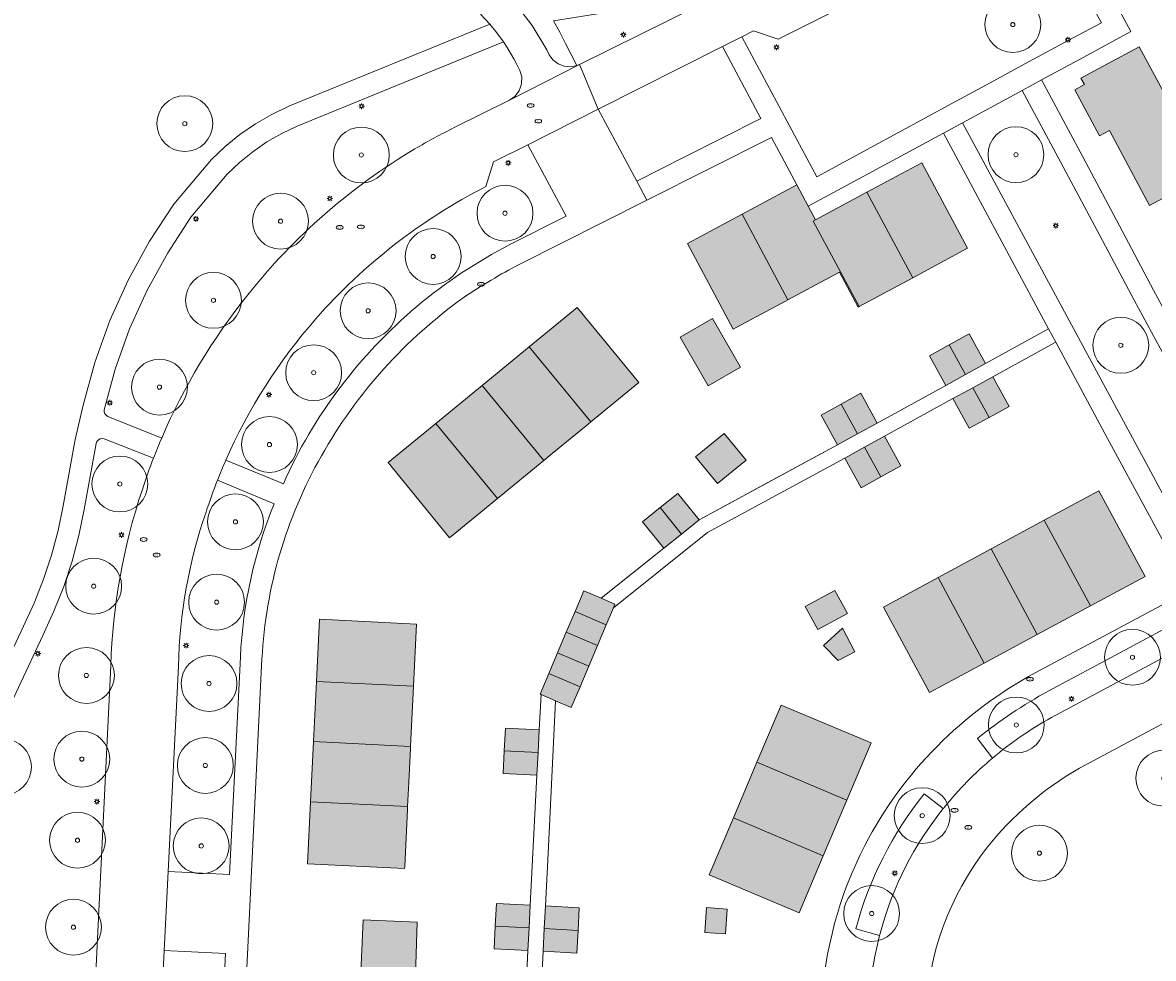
# Model space of a CAD drawing. Header units: metres. Extents: x 187482 to 189800, y 333582 to 335019.
# Tile 21 of 256: x 187670 to 187771, y 333867 to 333951. Entities that reach past the tile are written whole.
import ezdxf
from ezdxf.enums import TextEntityAlignment as Align

# ---------------------------------------------------------------- set-up
doc = ezdxf.new("R2010")
doc.units = ezdxf.units.M
doc.layers.get('0').update_dxf_attribs({"color": 252, "lineweight": 18})
for name, color, linetype, lineweight in [('B-WE-GR-BOOM-S', 252, 'Continuous', 18), ('B-WE-GR-GROENVOORZIENING-GV', 252, 'Continuous', 18), ('B-WE-IE-MEUBILAIR-S', 252, 'Continuous', 18), ('B-WE-IE-TERREINAFSCHEIDING_KUNSTMATIG_HEKWERK-G', 252, 'IE-TERREINAFSCHEIDING_KUNSTMATIG-SO', 18), ('B-WE-OG-BEBOUWING-GV', 252, 'Continuous', 18), ('B-WE-OG-TERREIN_BEGROEID-GV', 252, 'Continuous', 18), ('B-WE-OG-TERREIN_ERF-GV', 252, 'Continuous', 18), ('B-WE-OG-WEG-GV', 252, 'Continuous', 18), ('B-WE-VH-GESLOTENVERHARDING_ASFALT-GV', 252, 'Continuous', 18), ('B-WE-VH-OPENVERHARDING_BETONSTRAATSTEEN-GV', 252, 'Continuous', 18), ('B-WE-VH-OPENVERHARDING_TEGEL-GV', 252, 'Continuous', 18)]:
    doc.layers.add(name, color=color, linetype=linetype, lineweight=lineweight)
doc.layers.add('B-WE-OG-BEBOUWING-V', color=7, linetype='Continuous', lineweight=18, true_color=0xf0f0f0)
doc.styles.add('NLCS-ISO', font='NLCS-ISO.ttf')
doc.linetypes.add('IE-TERREINAFSCHEIDING_KUNSTMATIG-SO', pattern='A,4,[82,NLCS.SHX,S=0.75,R=90,X=0,Y=0],4,-2', length=10)

# ---------------------------------------------------------------- blocks, each defined once
blk = doc.blocks.new('SIE-MEUBILAIR_PAAL_LICHTMAST-SO')
for points in [[(-0.62, 0), (-1, 0)], [(-0.71, 0.71), (-0.44, 0.44)], [(0, 1), (0, 0.62)], [(0.44, 0.44), (0.71, 0.71)], [(1, 0), (0.62, 0)], [(-0.71, -0.71), (-0.44, -0.44)], [(0, -0.62), (0, -1)], [(0.44, -0.44), (0.71, -0.71)]]:
    blk.add_lwpolyline(points)
blk.add_circle((0, 0), 0.5)
blk = doc.blocks.new('SIE-MEUBILAIR_PUT_RIOOLPUT-SO')
blk.add_ellipse((0, 0), major_axis=(1.25, 0), ratio=0.54)
at = {"style": 'NLCS-ISO'}
blk.add_text('ri', height=0.75, dxfattribs=at).set_placement((-0.04, 0.07), align=Align.MIDDLE_CENTER)
blk = doc.blocks.new('SIE-MEUBILAIR_PUT_BRANDKRAAN-SO')
blk.add_ellipse((0, 0), major_axis=(1.25, 0), ratio=0.54)
at = {"style": 'NLCS-ISO'}
blk.add_text('bk', height=0.75, dxfattribs=at).set_placement((0.03, 0), align=Align.MIDDLE_CENTER)
blk = doc.blocks.new('SGR-BOOM_GBKN-SO')
at = {"color": 0, "linetype": 'ByBlock', "lineweight": 18}
for radius in [2, 0.15]:
    blk.add_circle((0, 0), radius, dxfattribs=at)

msp = doc.modelspace()

# ---------------------------------------------------------------- hatches: boundary and pattern name
at = {"layer": 'B-WE-OG-BEBOUWING-V'}
h = msp.add_hatch(color=256, dxfattribs=at)
h.dxf.hatch_style = 1
h.paths.add_polyline_path([(187775.557, 333943.848), (187772.875, 333942.388), (187769.533, 333948.56), (187764.309, 333945.745), (187764.624, 333945.174), (187763.753, 333944.722), (187765.985, 333940.591), (187766.853, 333941.056), (187770.453, 333934.361), (187775.374, 333937.014), (187775.554, 333936.682), (187778.557, 333938.316)], flags=17)
h = msp.add_hatch(color=256, dxfattribs=at)
h.dxf.hatch_style = 1
h.paths.add_polyline_path([(187745.161, 333935.537), (187749.272, 333927.894), (187754.167, 333930.527), (187750.056, 333938.17)], flags=17)
h = msp.add_hatch(color=256, dxfattribs=at)
h.dxf.hatch_style = 1
h.paths.add_polyline_path([(187739.903, 333934.287), (187738.881, 333936.196), (187733.985, 333933.574), (187738.089, 333925.904), (187742.713, 333928.378), (187744.377, 333925.262), (187744.465, 333925.309), (187740.354, 333932.952), (187740.559, 333933.062)], flags=17)
h = msp.add_hatch(color=256, dxfattribs=at)
h.dxf.hatch_style = 1
h.paths.add_polyline_path([(187749.272, 333927.894), (187745.161, 333935.537), (187740.559, 333933.062), (187740.354, 333932.952), (187744.465, 333925.309)], flags=17)
h = msp.add_hatch(color=256, dxfattribs=at)
h.dxf.hatch_style = 1
h.paths.add_polyline_path([(187738.089, 333925.904), (187733.985, 333933.574), (187729.089, 333930.952), (187733.186, 333923.28), (187733.516, 333923.456), (187737.861, 333925.782)], flags=17)
h = msp.add_hatch(color=256, dxfattribs=at)
h.dxf.hatch_style = 1
h.paths.add_polyline_path([(187720.438, 333914.976), (187724.734, 333918.498), (187719.226, 333925.216), (187714.93, 333921.694)], flags=17)
h = msp.add_hatch(color=256, dxfattribs=at)
h.dxf.hatch_style = 1
h.paths.add_polyline_path([(187728.449, 333922.571), (187730.942, 333918.219), (187733.83, 333919.874), (187731.338, 333924.226)], flags=17)
h = msp.add_hatch(color=256, dxfattribs=at)
h.dxf.hatch_style = 1
h.paths.add_polyline_path([(187753.988, 333919.233), (187752.526, 333921.891), (187750.746, 333920.912), (187752.208, 333918.254)], flags=17)
h = msp.add_hatch(color=256, dxfattribs=at)
h.dxf.hatch_style = 1
h.paths.add_polyline_path([(187752.526, 333921.891), (187753.988, 333919.233), (187755.768, 333920.212), (187754.306, 333922.87)], flags=17)
h = msp.add_hatch(color=256, dxfattribs=at)
h.dxf.hatch_style = 1
h.paths.add_polyline_path([(187714.93, 333921.694), (187710.736, 333918.256), (187716.244, 333911.537), (187716.984, 333912.144), (187720.023, 333914.636), (187720.438, 333914.976)], flags=17)
h = msp.add_hatch(color=256, dxfattribs=at)
h.dxf.hatch_style = 1
h.paths.add_polyline_path([(187754.633, 333918.047), (187756.096, 333915.389), (187757.875, 333916.368), (187756.413, 333919.026)], flags=17)
h = msp.add_hatch(color=256, dxfattribs=at)
h.dxf.hatch_style = 1
h.paths.add_polyline_path([(187710.736, 333918.256), (187706.579, 333914.847), (187712.087, 333908.129), (187716.244, 333911.537)], flags=17)
h = msp.add_hatch(color=256, dxfattribs=at)
h.dxf.hatch_style = 1
h.paths.add_polyline_path([(187754.633, 333918.047), (187752.854, 333917.068), (187754.316, 333914.41), (187756.096, 333915.389)], flags=17)
h = msp.add_hatch(color=256, dxfattribs=at)
h.dxf.hatch_style = 1
h.paths.add_polyline_path([(187742.838, 333916.563), (187744.301, 333913.904), (187746.08, 333914.883), (187744.618, 333917.542)], flags=17)
h = msp.add_hatch(color=256, dxfattribs=at)
h.dxf.hatch_style = 1
h.paths.add_polyline_path([(187744.301, 333913.904), (187742.838, 333916.563), (187741.059, 333915.584), (187742.521, 333912.925)], flags=17)
h = msp.add_hatch(color=256, dxfattribs=at)
h.dxf.hatch_style = 1
h.paths.add_polyline_path([(187706.579, 333914.847), (187702.297, 333911.336), (187707.805, 333904.618), (187712.087, 333908.129)], flags=17)
h = msp.add_hatch(color=256, dxfattribs=at)
h.dxf.hatch_style = 1
h.paths.add_polyline_path([(187734.342, 333911.552), (187732.369, 333913.958), (187729.815, 333911.864), (187731.788, 333909.458)], flags=17)
h = msp.add_hatch(color=256, dxfattribs=at)
h.dxf.hatch_style = 1
h.paths.add_polyline_path([(187744.946, 333912.718), (187746.408, 333910.06), (187748.188, 333911.039), (187746.725, 333913.697)], flags=17)
h = msp.add_hatch(color=256, dxfattribs=at)
h.dxf.hatch_style = 1
h.paths.add_polyline_path([(187744.946, 333912.718), (187743.166, 333911.739), (187744.628, 333909.081), (187746.408, 333910.06)], flags=17)
h = msp.add_hatch(color=256, dxfattribs=at)
h.dxf.hatch_style = 1
h.paths.add_polyline_path([(187765.159, 333898.516), (187770.043, 333901.151), (187765.907, 333908.816), (187761.023, 333906.18)], flags=17)
h = msp.add_hatch(color=256, dxfattribs=at)
h.dxf.hatch_style = 1
h.paths.add_polyline_path([(187726.662, 333907.31), (187728.558, 333904.942), (187730.144, 333906.211), (187728.248, 333908.58)], flags=17)
h = msp.add_hatch(color=256, dxfattribs=at)
h.dxf.hatch_style = 1
h.paths.add_polyline_path([(187728.558, 333904.942), (187726.662, 333907.31), (187725.076, 333906.041), (187726.972, 333903.672)], flags=17)
h = msp.add_hatch(color=256, dxfattribs=at)
h.dxf.hatch_style = 1
h.paths.add_polyline_path([(187761.023, 333906.18), (187756.271, 333903.616), (187760.407, 333895.951), (187765.159, 333898.516)], flags=17)
h = msp.add_hatch(color=256, dxfattribs=at)
h.dxf.hatch_style = 1
h.paths.add_polyline_path([(187751.519, 333901.051), (187755.655, 333893.387), (187760.407, 333895.951), (187756.271, 333903.616)], flags=17)
h = msp.add_hatch(color=256, dxfattribs=at)
h.dxf.hatch_style = 1
h.paths.add_polyline_path([(187755.655, 333893.387), (187751.519, 333901.051), (187746.635, 333898.416), (187750.771, 333890.751)], flags=17)
h = msp.add_hatch(color=256, dxfattribs=at)
h.dxf.hatch_style = 1
h.paths.add_polyline_path([(187719.037, 333898.009), (187721.828, 333896.829), (187722.464, 333898.334), (187722.61, 333898.679), (187721.383, 333899.198), (187719.819, 333899.859)], flags=17)
h = msp.add_hatch(color=256, dxfattribs=at)
h.dxf.hatch_style = 1
h.paths.add_polyline_path([(187740.749, 333896.392), (187743.41, 333897.824), (187742.293, 333899.899), (187739.632, 333898.467)], flags=17)
h = msp.add_hatch(color=256, dxfattribs=at)
h.dxf.hatch_style = 1
h.paths.add_polyline_path([(187721.828, 333896.829), (187719.037, 333898.009), (187718.255, 333896.16), (187721.047, 333894.981)], flags=17)
h = msp.add_hatch(color=256, dxfattribs=at)
h.dxf.hatch_style = 1
h.paths.add_polyline_path([(187704.588, 333891.335), (187704.862, 333896.889), (187696.173, 333897.317), (187695.899, 333891.763)], flags=17)
h = msp.add_hatch(color=256, dxfattribs=at)
h.dxf.hatch_style = 1
h.paths.add_polyline_path([(187721.047, 333894.981), (187718.255, 333896.16), (187717.474, 333894.312), (187720.265, 333893.132)], flags=17)
h = msp.add_hatch(color=256, dxfattribs=at)
h.dxf.hatch_style = 1
h.paths.add_polyline_path([(187741.271, 333894.969), (187742.571, 333893.634), (187744.066, 333894.41), (187742.969, 333896.524)], flags=17)
h = msp.add_hatch(color=256, dxfattribs=at)
h.dxf.hatch_style = 1
h.paths.add_polyline_path([(187720.265, 333893.132), (187717.474, 333894.312), (187716.692, 333892.463), (187719.483, 333891.283)], flags=17)
h = msp.add_hatch(color=256, dxfattribs=at)
h.dxf.hatch_style = 1
h.paths.add_polyline_path([(187704.322, 333885.941), (187704.588, 333891.335), (187695.899, 333891.763), (187695.634, 333886.369)], flags=17)
h = msp.add_hatch(color=256, dxfattribs=at)
h.dxf.hatch_style = 1
h.paths.add_polyline_path([(187717.3, 333890.028), (187718.702, 333889.435), (187719.483, 333891.283), (187716.692, 333892.463), (187715.911, 333890.615), (187715.994, 333890.58)], flags=17)
h = msp.add_hatch(color=256, dxfattribs=at)
h.dxf.hatch_style = 1
h.paths.add_polyline_path([(187735.316, 333884.518), (187743.353, 333881.115), (187745.526, 333886.247), (187737.485, 333889.64)], flags=17)
h = msp.add_hatch(color=256, dxfattribs=at)
h.dxf.hatch_style = 1
h.paths.add_polyline_path([(187712.699, 333885.551), (187715.73, 333885.397), (187715.833, 333887.425), (187712.803, 333887.58)], flags=17)
h = msp.add_hatch(color=256, dxfattribs=at)
h.dxf.hatch_style = 1
h.paths.add_polyline_path([(187704.322, 333885.941), (187695.634, 333886.369), (187695.368, 333880.976), (187704.056, 333880.548), (187704.163, 333882.715), (187704.312, 333885.747)], flags=17)
h = msp.add_hatch(color=256, dxfattribs=at)
h.dxf.hatch_style = 1
h.paths.add_polyline_path([(187715.73, 333885.397), (187712.699, 333885.551), (187712.596, 333883.523), (187715.626, 333883.368)], flags=17)
h = msp.add_hatch(color=256, dxfattribs=at)
h.dxf.hatch_style = 1
h.paths.add_polyline_path([(187733.21, 333879.545), (187741.247, 333876.142), (187743.353, 333881.115), (187735.316, 333884.518)], flags=17)
h = msp.add_hatch(color=256, dxfattribs=at)
h.dxf.hatch_style = 1
h.paths.add_polyline_path([(187704.056, 333880.548), (187695.368, 333880.976), (187695.095, 333875.441), (187703.783, 333875.012), (187703.791, 333875.179), (187704.044, 333880.298)], flags=17)
h = msp.add_hatch(color=256, dxfattribs=at)
h.dxf.hatch_style = 1
h.paths.add_polyline_path([(187741.247, 333876.142), (187733.21, 333879.545), (187731.048, 333874.44), (187739.086, 333871.037)], flags=17)
h = msp.add_hatch(color=256, dxfattribs=at)
h.dxf.hatch_style = 1
h.paths.add_polyline_path([(187711.899, 333869.848), (187714.928, 333869.693), (187715.032, 333871.722), (187712.002, 333871.876)], flags=17)
h = msp.add_hatch(color=256, dxfattribs=at)
h.dxf.hatch_style = 1
h.paths.add_polyline_path([(187719.309, 333869.476), (187719.412, 333871.505), (187716.382, 333871.659), (187716.279, 333869.631)], flags=17)
h = msp.add_hatch(color=256, dxfattribs=at)
h.dxf.hatch_style = 1
h.paths.add_polyline_path([(187730.794, 333871.512), (187730.644, 333869.292), (187732.509, 333869.166), (187732.659, 333871.385)], flags=17)
h = msp.add_hatch(color=256, dxfattribs=at)
h.dxf.hatch_style = 1
h.paths.add_polyline_path([(187694.364, 333860.409), (187703.046, 333859.983), (187703.319, 333865.548), (187704.745, 333865.458), (187704.915, 333870.213), (187700.085, 333870.431), (187699.876, 333865.717), (187694.637, 333865.974)], flags=17)
h = msp.add_hatch(color=256, dxfattribs=at)
h.dxf.hatch_style = 1
h.paths.add_polyline_path([(187714.825, 333867.665), (187714.928, 333869.693), (187711.899, 333869.848), (187711.795, 333867.819)], flags=17)
h = msp.add_hatch(color=256, dxfattribs=at)
h.dxf.hatch_style = 1
h.paths.add_polyline_path([(187719.309, 333869.476), (187716.279, 333869.631), (187716.175, 333867.602), (187719.205, 333867.447)], flags=17)

# ---------------------------------------------------------------- linework, layer by layer
at = {"layer": 'B-WE-GR-GROENVOORZIENING-GV', "flags": 128}
msp.add_lwpolyline([(187762.27, 333961.838), (187757.186, 333959.288), (187751.843, 333956.605), (187746.505, 333953.9), (187737.22, 333949.252), (187735.008, 333949.986), (187733.97, 333949.463), (187740.681, 333936.922), (187752.751, 333943.472), (187755.864, 333945.168), (187759.688, 333947.231), (187763.558, 333949.322), (187766.136, 333950.712), (187763.241, 333956.029), (187764.949, 333956.919)], close=True, dxfattribs=at)
at = {"layer": 'B-WE-IE-TERREINAFSCHEIDING_KUNSTMATIG_HEKWERK-G', "ltscale": 0.2, "flags": 128}
for points in [[(187755.768, 333920.212), (187760.744, 333922.949)], [(187761.412, 333923.316), (187760.744, 333922.949)], [(187762.051, 333922.128), (187761.337, 333921.735)], [(187756.413, 333919.026), (187761.337, 333921.735)], [(187746.08, 333914.883), (187752.208, 333918.254)], [(187752.854, 333917.068), (187746.725, 333913.697)], [(187742.521, 333912.925), (187730.144, 333906.211)], [(187722.464, 333898.334), (187730.893, 333905.082), (187743.166, 333911.739)], [(187721.383, 333899.198), (187726.972, 333903.672)], [(187715.994, 333890.58), (187715.833, 333887.425)], [(187717.3, 333890.028), (187716.616, 333876.342)], [(187715.032, 333871.722), (187715.626, 333883.368)], [(187714.265, 333856.045), (187714.825, 333867.665)], [(187715.61, 333855.999), (187716.175, 333867.602)]]:
    msp.add_lwpolyline(points, dxfattribs=at)
at = {"layer": 'B-WE-OG-BEBOUWING-GV', "flags": 128}
for points in [[(187775.557, 333943.848), (187772.875, 333942.388), (187769.533, 333948.56), (187764.309, 333945.745), (187764.624, 333945.174), (187763.753, 333944.722), (187765.985, 333940.591), (187766.853, 333941.056), (187770.453, 333934.361), (187775.374, 333937.014), (187775.554, 333936.682), (187778.557, 333938.316)], [(187745.161, 333935.537), (187749.272, 333927.894), (187754.167, 333930.527), (187750.056, 333938.17)], [(187739.903, 333934.287), (187738.881, 333936.196), (187733.985, 333933.574), (187738.089, 333925.904), (187742.713, 333928.378), (187744.377, 333925.262), (187744.465, 333925.309), (187740.354, 333932.952), (187740.559, 333933.062)], [(187749.272, 333927.894), (187745.161, 333935.537), (187740.559, 333933.062), (187740.354, 333932.952), (187744.465, 333925.309)], [(187738.089, 333925.904), (187733.985, 333933.574), (187729.089, 333930.952), (187733.186, 333923.28), (187733.516, 333923.456), (187737.861, 333925.782)], [(187720.438, 333914.976), (187724.734, 333918.498), (187719.226, 333925.216), (187714.93, 333921.694)], [(187728.449, 333922.571), (187730.942, 333918.219), (187733.83, 333919.874), (187731.338, 333924.226)], [(187753.988, 333919.233), (187752.526, 333921.891), (187750.746, 333920.912), (187752.208, 333918.254)], [(187752.526, 333921.891), (187753.988, 333919.233), (187755.768, 333920.212), (187754.306, 333922.87)], [(187714.93, 333921.694), (187710.736, 333918.256), (187716.244, 333911.537), (187716.984, 333912.144), (187720.023, 333914.636), (187720.438, 333914.976)], [(187754.633, 333918.047), (187756.096, 333915.389), (187757.875, 333916.368), (187756.413, 333919.026)], [(187710.736, 333918.256), (187706.579, 333914.847), (187712.087, 333908.129), (187716.244, 333911.537)], [(187754.633, 333918.047), (187752.854, 333917.068), (187754.316, 333914.41), (187756.096, 333915.389)], [(187742.838, 333916.563), (187744.301, 333913.904), (187746.08, 333914.883), (187744.618, 333917.542)], [(187744.301, 333913.904), (187742.838, 333916.563), (187741.059, 333915.584), (187742.521, 333912.925)], [(187706.579, 333914.847), (187702.297, 333911.336), (187707.805, 333904.618), (187712.087, 333908.129)], [(187734.342, 333911.552), (187732.369, 333913.958), (187729.815, 333911.864), (187731.788, 333909.458)], [(187744.946, 333912.718), (187746.408, 333910.06), (187748.188, 333911.039), (187746.725, 333913.697)], [(187744.946, 333912.718), (187743.166, 333911.739), (187744.628, 333909.081), (187746.408, 333910.06)], [(187765.159, 333898.516), (187770.043, 333901.151), (187765.907, 333908.816), (187761.023, 333906.18)], [(187726.662, 333907.31), (187728.558, 333904.942), (187730.144, 333906.211), (187728.248, 333908.58)], [(187728.558, 333904.942), (187726.662, 333907.31), (187725.076, 333906.041), (187726.972, 333903.672)], [(187761.023, 333906.18), (187756.271, 333903.616), (187760.407, 333895.951), (187765.159, 333898.516)], [(187751.519, 333901.051), (187755.655, 333893.387), (187760.407, 333895.951), (187756.271, 333903.616)], [(187755.655, 333893.387), (187751.519, 333901.051), (187746.635, 333898.416), (187750.771, 333890.751)], [(187719.037, 333898.009), (187721.828, 333896.829), (187722.464, 333898.334), (187722.61, 333898.679), (187721.383, 333899.198), (187719.819, 333899.859)], [(187740.749, 333896.392), (187743.41, 333897.824), (187742.293, 333899.899), (187739.632, 333898.467)], [(187721.828, 333896.829), (187719.037, 333898.009), (187718.255, 333896.16), (187721.047, 333894.981)], [(187704.588, 333891.335), (187704.862, 333896.889), (187696.173, 333897.317), (187695.899, 333891.763)], [(187721.047, 333894.981), (187718.255, 333896.16), (187717.474, 333894.312), (187720.265, 333893.132)], [(187741.271, 333894.969), (187742.571, 333893.634), (187744.066, 333894.41), (187742.969, 333896.524)], [(187720.265, 333893.132), (187717.474, 333894.312), (187716.692, 333892.463), (187719.483, 333891.283)], [(187704.322, 333885.941), (187704.588, 333891.335), (187695.899, 333891.763), (187695.634, 333886.369)], [(187717.3, 333890.028), (187718.702, 333889.435), (187719.483, 333891.283), (187716.692, 333892.463), (187715.911, 333890.615), (187715.994, 333890.58)], [(187735.316, 333884.518), (187743.353, 333881.115), (187745.526, 333886.247), (187737.485, 333889.64)], [(187712.699, 333885.551), (187715.73, 333885.397), (187715.833, 333887.425), (187712.803, 333887.58)], [(187704.322, 333885.941), (187695.634, 333886.369), (187695.368, 333880.976), (187704.056, 333880.548), (187704.163, 333882.715), (187704.312, 333885.747)], [(187715.73, 333885.397), (187712.699, 333885.551), (187712.596, 333883.523), (187715.626, 333883.368)], [(187733.21, 333879.545), (187741.247, 333876.142), (187743.353, 333881.115), (187735.316, 333884.518)], [(187704.056, 333880.548), (187695.368, 333880.976), (187695.095, 333875.441), (187703.783, 333875.012), (187703.791, 333875.179), (187704.044, 333880.298)], [(187741.247, 333876.142), (187733.21, 333879.545), (187731.048, 333874.44), (187739.086, 333871.037)], [(187711.899, 333869.848), (187714.928, 333869.693), (187715.032, 333871.722), (187712.002, 333871.876)], [(187719.309, 333869.476), (187719.412, 333871.505), (187716.382, 333871.659), (187716.279, 333869.631)], [(187730.794, 333871.512), (187730.644, 333869.292), (187732.509, 333869.166), (187732.659, 333871.385)], [(187694.364, 333860.409), (187703.046, 333859.983), (187703.319, 333865.548), (187704.745, 333865.458), (187704.915, 333870.213), (187700.085, 333870.431), (187699.876, 333865.717), (187694.637, 333865.974)], [(187714.825, 333867.665), (187714.928, 333869.693), (187711.899, 333869.848), (187711.795, 333867.819)], [(187719.309, 333869.476), (187716.279, 333869.631), (187716.175, 333867.602), (187719.205, 333867.447)]]:
    msp.add_lwpolyline(points, close=True, dxfattribs=at)
at = {"layer": 'B-WE-OG-TERREIN_BEGROEID-GV', "flags": 128}
for points in [[(187730.222, 333952.318), (187729.882, 333952.95), (187717.11, 333950.872), (187717.68, 333949.877), (187718.193, 333948.851), (187719.193, 333946.881), (187719.43, 333946.982)], [(187721.107, 333942.978), (187724.557, 333936.544), (187728.799, 333938.681), (187735.664, 333942.14), (187732.232, 333948.587)], [(187773.339, 333918.009), (187769.077, 333925.875), (187766.242, 333931.209), (187762.471, 333938.277), (187759.064, 333944.656), (187753.717, 333941.744), (187769.122, 333913.168), (187772.201, 333907.474), (187775.793, 333900.845), (187781.084, 333903.687), (187777.132, 333910.987)], [(187687.756, 333867.407), (187682.273, 333867.684), (187680.714, 333836.339), (187680.72, 333835.542), (187680.808, 333834.76), (187680.92, 333834.312), (187686.125, 333834.063)]]:
    msp.add_lwpolyline(points, close=True, dxfattribs=at)
for points in [[(187665.741, 333888.339), (187669.688, 333896.711), (187670.639, 333898.775), (187671.473, 333900.894), (187672.186, 333903.06), (187672.773, 333905.261), (187673.233, 333907.486), (187674.298, 333913.401), (187675.01, 333916.488), (187676.05, 333920.306), (187677.395, 333924.048), (187679.035, 333927.678), (187680.954, 333931.16), (187683.131, 333934.465), (187686.488, 333938.468), (187687.71, 333939.63), (187689.026, 333940.697), (187690.425, 333941.659), (187691.892, 333942.506), (187693.415, 333943.231), (187711.415, 333950.576), (187710.581, 333951.48)], [(187708.229, 333941.33), (187713.175, 333943.779), (187713.653, 333944.123), (187714.035, 333944.626), (187714.248, 333945.238), (187714.262, 333945.87), (187714.1, 333946.436), (187713.841, 333946.966), (187713.564, 333947.488), (187713.27, 333948.001), (187712.959, 333948.504), (187712.633, 333948.996), (187694.158, 333941.457), (187692.784, 333940.802), (187691.459, 333940.038), (187690.196, 333939.171), (187689.006, 333938.209), (187687.901, 333937.162), (187684.665, 333933.303), (187682.58, 333930.131), (187680.742, 333926.79), (187679.171, 333923.308), (187677.883, 333919.718), (187676.885, 333916.056), (187676.891, 333915.916), (187676.933, 333915.775), (187677.011, 333915.647), (187677.116, 333915.544), (187677.237, 333915.473), (187682.046, 333913.537)], [(187713.21, 333930.855), (187718.242, 333933.389), (187714.802, 333939.799), (187711.737, 333938.254), (187711.041, 333936.047)], [(187681.307, 333911.729), (187676.907, 333913.468), (187676.733, 333913.494), (187676.545, 333913.461), (187676.374, 333913.366), (187676.247, 333913.224), (187676.177, 333913.062), (187675.112, 333907.151), (187674.632, 333904.823), (187674.018, 333902.521), (187673.274, 333900.256), (187672.402, 333898.039), (187671.407, 333895.88), (187667.469, 333887.527)], [(187687.777, 333911.552), (187692.936, 333909.433)], [(187692.116, 333907.665), (187687.032, 333909.759)], [(187683.538, 333893.117), (187682.623, 333874.728), (187688.106, 333874.464), (187689.085, 333893.92)], [(187669.405, 333833.599), (187674.547, 333833.346), (187674.614, 333834.399), (187676.026, 333863.217), (187677.484, 333893.195)], [(187778.46, 333891.635), (187764.186, 333883.996)]]:
    msp.add_lwpolyline(points, dxfattribs=at)
at = {"layer": 'B-WE-OG-TERREIN_BEGROEID-GV'}
for points in [[(187704.702, 333939.423, -0.0143917), (187708.229, 333941.33)], [(187689.746, 333926.355, -0.0909229), (187704.702, 333939.423)], [(187711.041, 333936.047, 0.0944395), (187695.844, 333924.222)], [(187698.007, 333918.062, -0.1130859), (187713.21, 333930.855)], [(187682.046, 333913.537, -0.067806), (187689.746, 333926.355)], [(187695.844, 333924.222, 0.0768131), (187687.777, 333911.552)], [(187692.936, 333909.433, -0.0588086), (187698.007, 333918.062)], [(187680.282, 333908.856, -0.0136509), (187681.307, 333911.729)], [(187687.032, 333909.759, 0.0154057), (187686.01, 333906.897)], [(187677.484, 333893.195, -0.0721661), (187680.282, 333908.856)], [(187686.01, 333906.897, 0.0779307), (187683.538, 333893.117)], [(187689.085, 333893.92, -0.0856228), (187692.116, 333907.665)], [(187764.186, 333883.996, 0.095817), (187755.869, 333876.825)], [(187755.869, 333876.825, 0.1553121), (187750.411, 333861.951)]]:
    msp.add_lwpolyline(points, format="xyb", dxfattribs=at)
at = {"layer": 'B-WE-OG-TERREIN_ERF-GV', "flags": 128}
for points in [[(187771.583, 333958.048), (187768.916, 333956.664), (187765.982, 333955.143), (187768.78, 333949.929), (187764.576, 333947.645), (187760.779, 333945.588), (187764.226, 333939.163), (187767.995, 333932.085), (187770.81, 333926.787)], [(187775.374, 333937.014), (187770.453, 333934.361), (187766.853, 333941.056), (187765.985, 333940.591), (187763.753, 333944.722), (187764.624, 333945.174), (187764.309, 333945.745), (187769.533, 333948.56), (187772.875, 333942.388)], [(187714.536, 333861.666), (187714.825, 333867.665), (187711.795, 333867.819), (187711.899, 333869.848), (187712.002, 333871.876), (187715.032, 333871.722), (187715.626, 333883.368), (187712.596, 333883.523), (187712.699, 333885.551), (187712.803, 333887.58), (187715.833, 333887.425), (187715.994, 333890.58), (187715.911, 333890.615), (187716.692, 333892.463), (187717.474, 333894.312), (187718.255, 333896.16), (187719.037, 333898.009), (187719.819, 333899.859), (187721.383, 333899.198), (187726.972, 333903.672), (187725.076, 333906.041), (187726.662, 333907.31), (187728.248, 333908.58), (187730.144, 333906.211), (187733.124, 333907.828), (187735.584, 333909.162), (187742.521, 333912.925), (187741.059, 333915.584), (187742.838, 333916.563), (187744.618, 333917.542), (187746.08, 333914.883), (187752.208, 333918.254), (187750.746, 333920.912), (187752.526, 333921.891), (187754.306, 333922.87), (187755.768, 333920.212), (187760.744, 333922.949), (187761.412, 333923.316), (187752.004, 333940.819), (187739.903, 333934.287), (187740.559, 333933.062), (187745.161, 333935.537), (187750.056, 333938.17), (187754.167, 333930.527), (187749.272, 333927.894), (187744.465, 333925.309), (187744.377, 333925.262), (187742.713, 333928.378), (187738.089, 333925.904), (187737.861, 333925.782), (187733.516, 333923.456), (187733.186, 333923.28), (187729.089, 333930.952), (187733.985, 333933.574), (187738.881, 333936.196), (187736.613, 333940.44), (187725.474, 333934.835), (187714.045, 333929.084)], [(187760.225, 333892.515), (187767.655, 333896.48), (187774.048, 333899.918), (187770.437, 333906.563), (187766.655, 333913.563), (187762.051, 333922.128), (187761.337, 333921.735), (187756.413, 333919.026), (187757.875, 333916.368), (187756.096, 333915.389), (187754.316, 333914.41), (187752.854, 333917.068), (187746.725, 333913.697), (187748.188, 333911.039), (187746.408, 333910.06), (187744.628, 333909.081), (187743.166, 333911.739), (187730.893, 333905.082), (187722.464, 333898.334), (187721.828, 333896.829), (187721.047, 333894.981), (187720.265, 333893.132), (187719.483, 333891.283), (187718.702, 333889.435), (187717.3, 333890.028), (187716.616, 333876.342), (187716.382, 333871.659), (187719.412, 333871.505), (187719.309, 333869.476), (187719.205, 333867.447), (187716.175, 333867.602), (187715.61, 333855.999)], [(187691.019, 333893.774), (187689.74, 333867.944), (187688.092, 333833.976)], [(187715.61, 333855.999), (187716.175, 333867.602), (187716.279, 333869.631), (187716.382, 333871.659), (187716.616, 333876.342), (187717.3, 333890.028), (187715.994, 333890.58), (187715.833, 333887.425), (187715.73, 333885.397), (187715.626, 333883.368), (187715.032, 333871.722), (187714.928, 333869.693), (187714.825, 333867.665), (187714.536, 333861.666)]]:
    msp.add_lwpolyline(points, dxfattribs=at)
at = {"layer": 'B-WE-OG-TERREIN_ERF-GV'}
for points in [[(187714.045, 333929.084, 0.0272409), (187709.106, 333926.144)], [(187709.106, 333926.144, 0.1102113), (187696.335, 333911.94)], [(187696.335, 333911.94, 0.1170297), (187691.019, 333893.774)], [(187744.965, 333877.072, -0.1507669), (187760.225, 333892.515)], [(187741.085, 333862.687, -0.1056484), (187744.965, 333877.072)]]:
    msp.add_lwpolyline(points, format="xyb", dxfattribs=at)
at = {"layer": 'B-WE-OG-TERREIN_ERF-GV', "flags": 128}
for points in [[(187710.736, 333918.256), (187714.93, 333921.694), (187719.226, 333925.216), (187724.734, 333918.498), (187720.438, 333914.976), (187720.023, 333914.636), (187716.984, 333912.144), (187716.244, 333911.537), (187712.087, 333908.129), (187707.805, 333904.618), (187702.297, 333911.336), (187706.579, 333914.847)], [(187728.449, 333922.571), (187731.338, 333924.226), (187733.83, 333919.874), (187730.942, 333918.219)], [(187722.464, 333898.334), (187730.893, 333905.082), (187743.166, 333911.739), (187744.946, 333912.718), (187746.725, 333913.697), (187752.854, 333917.068), (187754.633, 333918.047), (187756.413, 333919.026), (187761.337, 333921.735), (187762.051, 333922.128), (187761.412, 333923.316), (187760.744, 333922.949), (187755.768, 333920.212), (187753.988, 333919.233), (187752.208, 333918.254), (187746.08, 333914.883), (187744.301, 333913.904), (187742.521, 333912.925), (187735.584, 333909.162), (187733.124, 333907.828), (187730.144, 333906.211), (187728.558, 333904.942), (187726.972, 333903.672), (187721.383, 333899.198), (187722.61, 333898.679)], [(187734.342, 333911.552), (187731.788, 333909.458), (187729.815, 333911.864), (187732.369, 333913.958)], [(187755.655, 333893.387), (187750.771, 333890.751), (187746.635, 333898.416), (187751.519, 333901.051), (187756.271, 333903.616), (187761.023, 333906.18), (187765.907, 333908.816), (187770.043, 333901.151), (187765.159, 333898.516), (187760.407, 333895.951)], [(187740.749, 333896.392), (187739.632, 333898.467), (187742.293, 333899.899), (187743.41, 333897.824)], [(187704.588, 333891.335), (187704.322, 333885.941), (187704.312, 333885.747), (187704.163, 333882.715), (187704.056, 333880.548), (187704.044, 333880.298), (187703.791, 333875.179), (187703.783, 333875.012), (187695.095, 333875.441), (187695.368, 333880.976), (187695.634, 333886.369), (187695.899, 333891.763), (187696.173, 333897.317), (187704.862, 333896.889)], [(187741.271, 333894.969), (187742.969, 333896.524), (187744.066, 333894.41), (187742.571, 333893.634)], [(187741.247, 333876.142), (187739.086, 333871.037), (187731.048, 333874.44), (187733.21, 333879.545), (187735.316, 333884.518), (187737.485, 333889.64), (187745.526, 333886.247), (187743.353, 333881.115)], [(187730.794, 333871.512), (187732.659, 333871.385), (187732.509, 333869.166), (187730.644, 333869.292)], [(187693.57, 333844.228), (187693.835, 333849.621), (187694.1, 333855.016), (187694.364, 333860.409), (187694.637, 333865.974), (187699.876, 333865.717), (187700.085, 333870.431), (187704.915, 333870.213), (187704.745, 333865.458), (187703.319, 333865.548), (187703.046, 333859.983), (187702.782, 333854.59), (187702.517, 333849.196), (187702.253, 333843.803), (187701.981, 333838.257), (187693.298, 333838.683)]]:
    msp.add_lwpolyline(points, close=True, dxfattribs=at)
at = {"layer": 'B-WE-OG-WEG-GV', "flags": 128}
for points in [[(187776.028, 333896.239), (187775, 333898.2), (187768.233, 333894.548), (187761.389, 333890.889)], [(187761.679, 333888.525), (187769.592, 333892.776), (187776.028, 333896.239)], [(187755.051, 333886.648), (187756.401, 333884.898)], [(187751.989, 333880.37), (187750.292, 333881.709)], [(187744.16, 333869.6), (187746.291, 333869.017), (187746.339, 333869.206), (187746.388, 333869.394)]]:
    msp.add_lwpolyline(points, dxfattribs=at)
at = {"layer": 'B-WE-OG-WEG-GV'}
for points in [[(187761.389, 333890.889, 0.0452793), (187755.051, 333886.648)], [(187756.401, 333884.898, -0.0495878), (187761.679, 333888.525)], [(187750.292, 333881.709, 0.103427), (187744.16, 333869.6)], [(187746.388, 333869.394, -0.103465), (187751.989, 333880.37)]]:
    msp.add_lwpolyline(points, format="xyb", dxfattribs=at)
at = {"layer": 'B-WE-VH-GESLOTENVERHARDING_ASFALT-GV', "flags": 128}
for points in [[(187773.648, 333974.241), (187764.355, 333969.594), (187733.604, 333953.991), (187730.222, 333952.318), (187719.43, 333946.982), (187721.107, 333942.978), (187732.232, 333948.587), (187733.97, 333949.463), (187735.008, 333949.986), (187737.22, 333949.252), (187746.505, 333953.9), (187751.843, 333956.605), (187757.186, 333959.288), (187762.27, 333961.838), (187764.862, 333963.129), (187767.904, 333964.65), (187773.283, 333967.332)], [(187682.046, 333913.537), (187677.237, 333915.473), (187677.116, 333915.544), (187677.011, 333915.647), (187676.933, 333915.775), (187676.891, 333915.916), (187676.885, 333916.056), (187677.883, 333919.718), (187679.171, 333923.308), (187680.742, 333926.79), (187682.58, 333930.131), (187684.665, 333933.303), (187687.901, 333937.162), (187689.006, 333938.209), (187690.196, 333939.171), (187691.459, 333940.038), (187692.784, 333940.802), (187694.158, 333941.457), (187712.633, 333948.996), (187712.046, 333949.803), (187711.415, 333950.576), (187693.415, 333943.231), (187691.892, 333942.506), (187690.425, 333941.659), (187689.026, 333940.697), (187687.71, 333939.63), (187686.488, 333938.468), (187683.131, 333934.465), (187680.954, 333931.16), (187679.035, 333927.678), (187677.395, 333924.048), (187676.05, 333920.306), (187675.01, 333916.488), (187674.298, 333913.401), (187673.233, 333907.486), (187672.773, 333905.261), (187672.186, 333903.06), (187671.473, 333900.894), (187670.639, 333898.775), (187669.688, 333896.711), (187665.741, 333888.339)], [(187711.041, 333936.047), (187711.737, 333938.254), (187714.802, 333939.799), (187721.107, 333942.978), (187719.43, 333946.982), (187713.175, 333943.779), (187708.229, 333941.33)], [(187764.186, 333883.996), (187778.46, 333891.635), (187780.219, 333892.596), (187785.334, 333895.371), (187787.117, 333896.323), (187795.06, 333900.589), (187800.347, 333903.444), (187805.478, 333906.21), (187810.012, 333908.658), (187816.159, 333911.973), (187817.059, 333912.418), (187817.966, 333912.878), (187818.872, 333913.308), (187825.546, 333916.432), (187831.268, 333919.1), (187836.071, 333921.348)], [(187667.469, 333887.527), (187671.407, 333895.88), (187672.402, 333898.039), (187673.274, 333900.256), (187674.018, 333902.521), (187674.632, 333904.823), (187675.112, 333907.151), (187676.177, 333913.062), (187676.247, 333913.224), (187676.374, 333913.366), (187676.545, 333913.461), (187676.733, 333913.494), (187676.907, 333913.468), (187681.307, 333911.729)], [(187776.028, 333896.239), (187769.592, 333892.776), (187761.679, 333888.525)], [(187677.484, 333893.195), (187676.026, 333863.217), (187674.614, 333834.399), (187682.789, 333831.302), (187682.698, 333831.371), (187682.135, 333831.928), (187681.662, 333832.56), (187681.291, 333833.251), (187681.002, 333833.984), (187680.92, 333834.312), (187680.808, 333834.76), (187680.72, 333835.542), (187680.714, 333836.339), (187682.273, 333867.684)], [(187682.273, 333867.684), (187682.623, 333874.728), (187683.538, 333893.117)], [(187752.073, 333880.473), (187752.031, 333880.421), (187751.989, 333880.37)], [(187746.388, 333869.394), (187746.339, 333869.206), (187746.291, 333869.017)]]:
    msp.add_lwpolyline(points, dxfattribs=at)
at = {"layer": 'B-WE-VH-GESLOTENVERHARDING_ASFALT-GV'}
for points in [[(187708.229, 333941.33, 0.0143917), (187704.702, 333939.423)], [(187704.702, 333939.423, 0.0909229), (187689.746, 333926.355)], [(187695.844, 333924.222, -0.0944395), (187711.041, 333936.047)], [(187689.746, 333926.355, 0.067806), (187682.046, 333913.537)], [(187687.777, 333911.552, -0.0768131), (187695.844, 333924.222)], [(187682.046, 333913.537, 0.0082711), (187681.307, 333911.729)], [(187681.307, 333911.729, -0.0082711), (187682.046, 333913.537)], [(187681.307, 333911.729, 0.0136509), (187680.282, 333908.856)], [(187687.032, 333909.759, -0.0094688), (187687.777, 333911.552)], [(187686.01, 333906.897, -0.0154057), (187687.032, 333909.759)], [(187680.282, 333908.856, 0.0721661), (187677.484, 333893.195)], [(187683.538, 333893.117, -0.0779307), (187686.01, 333906.897)], [(187761.679, 333888.525, 0.0495878), (187756.401, 333884.898)], [(187756.401, 333884.898, 0.0478698), (187752.073, 333880.473)], [(187755.869, 333876.825, -0.095817), (187764.186, 333883.996)], [(187751.989, 333880.37, 0.103465), (187746.388, 333869.394)], [(187750.411, 333861.951, -0.1553121), (187755.869, 333876.825)], [(187746.291, 333869.017, 0.0412077), (187745.219, 333862.521)]]:
    msp.add_lwpolyline(points, format="xyb", dxfattribs=at)
at = {"layer": 'B-WE-VH-OPENVERHARDING_BETONSTRAATSTEEN-GV', "flags": 128}
msp.add_lwpolyline([(187710.581, 333951.48), (187711.415, 333950.576), (187712.046, 333949.803), (187712.633, 333948.996), (187712.959, 333948.504), (187713.27, 333948.001), (187713.564, 333947.488), (187713.841, 333946.966), (187714.1, 333946.436), (187714.262, 333945.87), (187714.248, 333945.238), (187714.035, 333944.626), (187713.653, 333944.123), (187713.175, 333943.779), (187719.43, 333946.982), (187719.193, 333946.881), (187718.656, 333946.77), (187718.075, 333946.814), (187717.519, 333947.027), (187717.058, 333947.384), (187716.734, 333947.826), (187716.51, 333948.274), (187715.201, 333950.467), (187713.632, 333952.515)], dxfattribs=at)
at = {"layer": 'B-WE-VH-OPENVERHARDING_TEGEL-GV', "flags": 128}
for points in [[(187772.592, 333960.762), (187770.547, 333959.73), (187767.904, 333964.65), (187764.862, 333963.129), (187762.27, 333961.838), (187764.949, 333956.919), (187763.241, 333956.029), (187766.136, 333950.712), (187763.558, 333949.322), (187759.688, 333947.231), (187755.864, 333945.168), (187752.751, 333943.472), (187740.681, 333936.922), (187733.97, 333949.463), (187732.232, 333948.587), (187735.664, 333942.14), (187728.799, 333938.681), (187724.557, 333936.544), (187725.474, 333934.835), (187736.613, 333940.44), (187738.881, 333936.196), (187739.903, 333934.287), (187752.004, 333940.819), (187753.717, 333941.744)], [(187753.717, 333941.744), (187759.064, 333944.656), (187760.779, 333945.588), (187764.576, 333947.645), (187768.78, 333949.929), (187765.982, 333955.143), (187768.916, 333956.664), (187771.583, 333958.048)], [(187713.632, 333952.515), (187715.201, 333950.467), (187716.51, 333948.274), (187716.734, 333947.826), (187717.058, 333947.384), (187717.519, 333947.027), (187718.075, 333946.814), (187718.656, 333946.77), (187719.193, 333946.881), (187718.193, 333948.851), (187717.68, 333949.877), (187717.11, 333950.872)], [(187724.557, 333936.544), (187721.107, 333942.978), (187714.802, 333939.799), (187718.242, 333933.389), (187713.21, 333930.855)], [(187714.045, 333929.084), (187725.474, 333934.835), (187724.557, 333936.544)], [(187692.936, 333909.433), (187687.777, 333911.552)], [(187687.032, 333909.759), (187692.116, 333907.665)], [(187761.389, 333890.889), (187768.233, 333894.548), (187775, 333898.2), (187776.028, 333896.239), (187777.774, 333897.182), (187776.729, 333899.111), (187782.023, 333901.958), (187783.048, 333900.021), (187784.782, 333900.964), (187783.733, 333902.883), (187786.437, 333904.363), (187791.746, 333907.24), (187792.55, 333905.742), (187792.608, 333905.774)], [(187774.048, 333899.918), (187767.655, 333896.48), (187760.225, 333892.515)], [(187689.085, 333893.92), (187688.106, 333874.464), (187682.623, 333874.728), (187682.273, 333867.684), (187687.756, 333867.407), (187686.125, 333834.063), (187688.092, 333833.976), (187689.74, 333867.944), (187691.019, 333893.774)], [(187756.401, 333884.898), (187755.051, 333886.648)], [(187750.292, 333881.709), (187751.989, 333880.37), (187752.031, 333880.421), (187752.073, 333880.473)], [(187746.291, 333869.017), (187744.16, 333869.6)]]:
    msp.add_lwpolyline(points, dxfattribs=at)
for points in [[(187770.81, 333926.787), (187767.995, 333932.085), (187764.226, 333939.163), (187760.779, 333945.588), (187759.064, 333944.656), (187762.471, 333938.277), (187766.242, 333931.209), (187769.077, 333925.875), (187773.339, 333918.009), (187777.132, 333910.987), (187781.084, 333903.687), (187782.82, 333904.617), (187778.847, 333911.902), (187775.081, 333918.887)], [(187753.717, 333941.744), (187752.004, 333940.819), (187761.412, 333923.316), (187762.051, 333922.128), (187766.655, 333913.563), (187770.437, 333906.563), (187774.048, 333899.918), (187775.793, 333900.845), (187772.201, 333907.474), (187769.122, 333913.168)]]:
    msp.add_lwpolyline(points, close=True, dxfattribs=at)
at = {"layer": 'B-WE-VH-OPENVERHARDING_TEGEL-GV'}
for points in [[(187713.21, 333930.855, 0.1130859), (187698.007, 333918.062)], [(187709.106, 333926.144, -0.0272409), (187714.045, 333929.084)], [(187696.335, 333911.94, -0.1102113), (187709.106, 333926.144)], [(187698.007, 333918.062, 0.0588086), (187692.936, 333909.433)], [(187691.019, 333893.774, -0.1170297), (187696.335, 333911.94)], [(187687.777, 333911.552, 0.0094688), (187687.032, 333909.759)], [(187692.116, 333907.665, 0.0856228), (187689.085, 333893.92)], [(187760.225, 333892.515, 0.1507669), (187744.965, 333877.072)], [(187755.051, 333886.648, -0.0452793), (187761.389, 333890.889)], [(187752.073, 333880.473, -0.0478698), (187756.401, 333884.898)], [(187744.16, 333869.6, -0.103427), (187750.292, 333881.709)], [(187744.965, 333877.072, 0.1056484), (187741.085, 333862.687)], [(187745.219, 333862.521, -0.0412077), (187746.291, 333869.017)]]:
    msp.add_lwpolyline(points, format="xyb", dxfattribs=at)

# ---------------------------------------------------------------- block references
at = {"layer": 'B-WE-GR-BOOM-S', "xscale": 1.25, "yscale": 1.25, "zscale": 1.25}
for p in [(187758.215, 333950.55), (187684.109, 333941.685), (187699.912, 333938.87), (187758.494, 333938.902), (187712.769, 333933.66), (187692.679, 333932.949), (187706.333, 333929.79), (187686.676, 333925.865), (187700.518, 333924.931), (187767.874, 333921.84), (187695.647, 333919.388), (187681.845, 333918.098), (187691.686, 333912.959), (187678.3, 333909.427), (187688.643, 333906.034), (187675.956, 333900.278), (187686.96, 333898.851), (187768.92, 333893.915), (187675.306, 333892.291), (187686.281, 333891.563), (187758.523, 333887.853), (187667.892, 333884.096), (187674.896, 333884.8), (187685.949, 333884.232), (187771.724, 333883.087), (187750.109, 333879.745), (187674.51, 333877.54), (187685.583, 333877.033), (187760.597, 333876.382), (187745.578, 333870.979), (187674.148, 333869.756)]:
    msp.add_blockref('SGR-BOOM_GBKN-SO', p, dxfattribs=at)
at = {"layer": 'B-WE-IE-MEUBILAIR-S', "xscale": 0.25, "yscale": 0.25, "zscale": 0.25}
for name, p in [('SIE-MEUBILAIR_PAAL_LICHTMAST-SO', (187723.364, 333949.645)), ('SIE-MEUBILAIR_PAAL_LICHTMAST-SO', (187763.141, 333949.194)), ('SIE-MEUBILAIR_PAAL_LICHTMAST-SO', (187737.068, 333948.514)), ('SIE-MEUBILAIR_PAAL_LICHTMAST-SO', (187699.938, 333943.238)), ('SIE-MEUBILAIR_PUT_RIOOLPUT-SO', (187715.06, 333943.298)), ('SIE-MEUBILAIR_PUT_RIOOLPUT-SO', (187715.759, 333941.908)), ('SIE-MEUBILAIR_PAAL_LICHTMAST-SO', (187713.06, 333938.168)), ('SIE-MEUBILAIR_PAAL_LICHTMAST-SO', (187697.094, 333934.981)), ('SIE-MEUBILAIR_PAAL_LICHTMAST-SO', (187685.112, 333933.149)), ('SIE-MEUBILAIR_PUT_RIOOLPUT-SO', (187697.972, 333932.399)), ('SIE-MEUBILAIR_PUT_RIOOLPUT-SO', (187699.868, 333932.439)), ('SIE-MEUBILAIR_PAAL_LICHTMAST-SO', (187762.064, 333932.553)), ('SIE-MEUBILAIR_PUT_BRANDKRAAN-SO', (187710.627, 333927.302)), ('SIE-MEUBILAIR_PAAL_LICHTMAST-SO', (187677.399, 333916.699)), ('SIE-MEUBILAIR_PAAL_LICHTMAST-SO', (187691.638, 333917.423)), ('SIE-MEUBILAIR_PAAL_LICHTMAST-SO', (187678.444, 333904.866)), ('SIE-MEUBILAIR_PUT_RIOOLPUT-SO', (187680.433, 333904.456)), ('SIE-MEUBILAIR_PUT_RIOOLPUT-SO', (187681.585, 333903.075)), ('SIE-MEUBILAIR_PAAL_LICHTMAST-SO', (187684.23, 333894.97)), ('SIE-MEUBILAIR_PAAL_LICHTMAST-SO', (187670.97, 333894.25)), ('SIE-MEUBILAIR_PUT_BRANDKRAAN-SO', (187759.747, 333891.951)), ('SIE-MEUBILAIR_PAAL_LICHTMAST-SO', (187763.466, 333890.199)), ('SIE-MEUBILAIR_PAAL_LICHTMAST-SO', (187676.251, 333880.995)), ('SIE-MEUBILAIR_PUT_RIOOLPUT-SO', (187752.998, 333880.22)), ('SIE-MEUBILAIR_PUT_RIOOLPUT-SO', (187754.231, 333878.695)), ('SIE-MEUBILAIR_PAAL_LICHTMAST-SO', (187747.646, 333874.584))]:
    msp.add_blockref(name, p, dxfattribs=at)

doc.saveas('drawing.dxf')
